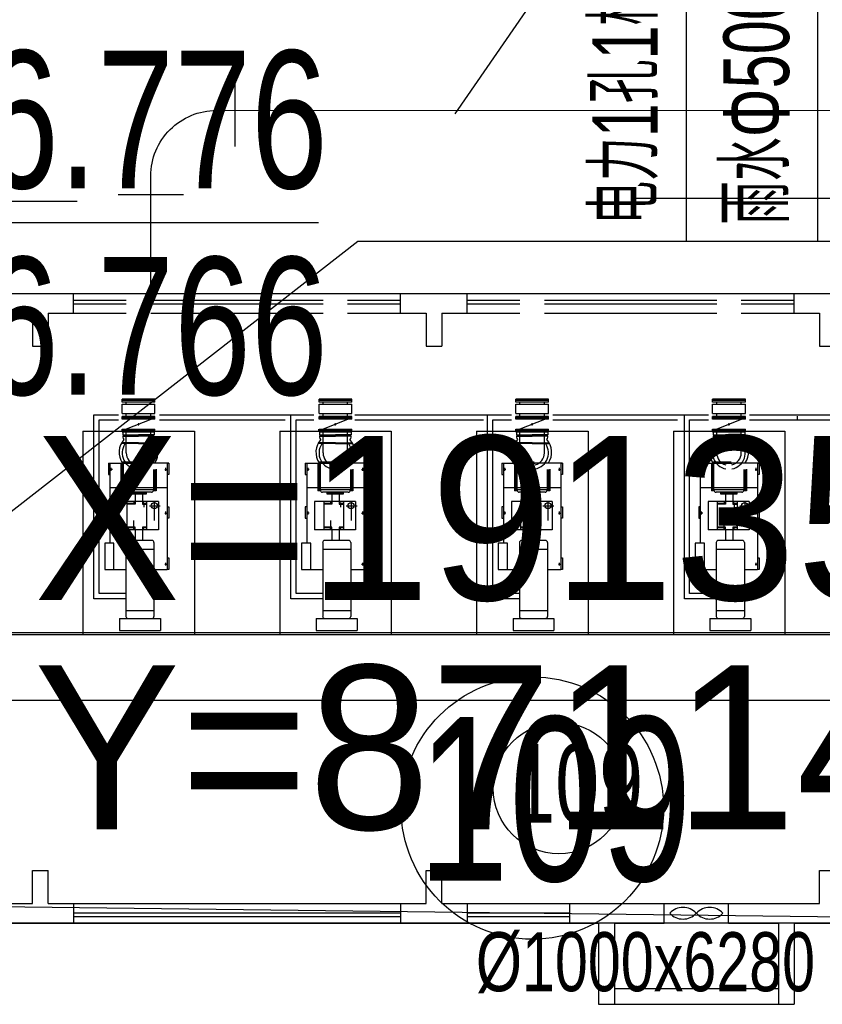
# Model space of a CAD drawing. Header units: millimetres. Extents: x 1371 to 38096, y 232 to 174236.
# Tile 69 of 84: x 19141 to 19153, y 87104 to 87119. Entities that reach past the tile are written whole.
import ezdxf
from ezdxf.enums import TextEntityAlignment as Align

# ---------------------------------------------------------------- set-up
doc = ezdxf.new("R2010")
doc.units = ezdxf.units.MM
doc.header["$LTSCALE"] = 10
doc.linetypes.add('CONTINOUS', pattern=[0])
for name, color, linetype in [('0提标-单体编号-平面图', 3, 'Continuous'), ('0提标-单体编号-管线图', 2, 'Continuous'), ('0提标-坐标', 3, 'Continuous'), ('0提标-管-污水插旗', 3, 'Continuous'), ('0提标-管-给水管标注', 3, 'CONTINOUS'), ('2－1污水工艺管', 1, '工艺管'), ('2－空气管', 4, '空气管'), ('dx', 8, 'Continuous'), ('LOCKUP', 7, 'Continuous'), ('SZZ-工艺管道标注', 3, 'Continuous'), ('坐标', 7, 'Continuous'), ('标注', 7, 'Continuous'), ('管线标注', 3, 'Continuous')]:
    doc.layers.add(name, color=color, linetype=linetype)
doc.styles.add('SMEDI', font='smsim1.shx', dxfattribs={"width": 0.75, "bigfont": 'smfs.shx'})
doc.styles.add('SMEDI1', font='smsim.shx', dxfattribs={"width": 0.75, "bigfont": 'smfs.shx'})
doc.styles.add('songti', font='txt', dxfattribs={"width": 0.75})
doc.styles.get("Standard").update_dxf_attribs({"font": 'smsim.shx', "bigfont": 'smfs.shx'})
doc.styles.add('宋体', font='smsim1.shx', dxfattribs={"bigfont": 'smfs.shx'})
doc.linetypes.add('工艺管', pattern='A,4,-0.5,["W",songti,S=0.4,R=0,X=-0.2,Y=-0.2],-0.7', length=5.2)
doc.linetypes.add('空气管', pattern='A,4,-0.5,["KQ",songti,S=0.4,R=0,X=-0.2,Y=-0.2],-0.7', length=5.2)
doc.dimstyles.new('100-100', dxfattribs={"dimtxt": 4, "dimasz": 1, "dimexe": 1, "dimexo": 0, "dimgap": 0.7, "dimtad": 1, "dimdec": 0, "dimdsep": 46, "dimtxsty": 'SMEDI', "dimblk1": 'ARCHTICK', "dimblk2": 'ARCHTICK', "dimsah": 1, "dimcen": 2.5, "dimclrd": 7, "dimclre": 7, "dimclrt": 3, "dimadec": 0, "dimazin": 0, "dimtfac": 1, "dimtdec": 0, "dimtix": 1, "dimtmove": 2, "dimatfit": 3, "dimldrblk": 'ARCHTICK', "dimfxl": 0, "dimtolj": 1, "dimtzin": 0, "dimarcsym": 0})
doc.dimstyles.new('ISO-25', dxfattribs={"dimtxt": 2.5, "dimasz": 2.5, "dimexe": 1.25, "dimexo": 0.625, "dimgap": 0.2, "dimtad": 1, "dimtxsty": 'Standard', "dimcen": 2.5, "dimadec": 0, "dimazin": 0, "dimtfac": 1, "dimtmove": 0, "dimatfit": 3, "dimfxl": 0, "dimarcsym": 0})

# ---------------------------------------------------------------- blocks, each defined once
blk = doc.blocks.new('*U325')
at = {"layer": 'dx', "linetype": 'Continuous', "ltscale": 0.5}
blk.add_line((19171.75, 87104.719), (19135.326, 87105.17), dxfattribs=at)
at = {"layer": 'dx', "ltscale": 0.5}
blk.add_line((19171.75, 87104.719), (19135.326, 87105.17), dxfattribs=at)
at = {"layer": '标注', "color": 8, "linetype": 'Continuous', "ltscale": 0.3}
for p, q in [((19151.144, 87121.875), (19151.144, 87115.257)), ((19153.144, 87121.875), (19153.144, 87115.257)), ((19137.108, 87108.21, 25.202), (19146.138, 87115.257)), ((19146.138, 87115.257), (19159.144, 87115.257))]:
    blk.add_line(p, q, dxfattribs=at)
at = {"layer": '标注', "color": 8, "linetype": 'Continuous', "ltscale": 0.3, "style": '宋体', "width": 0.7}
for s, p in [('电力1孔1根/0.2 铜', (19150.71, 87115.509, 0.34)), ('雨水Φ500/2.65 砼', (19152.71, 87115.509, 0.34))]:
    blk.add_text(s, height=1, rotation=90, dxfattribs=at).set_placement(p)
blk = doc.blocks.new('*U183')
blk.add_line((0, 0), (13.035, 0))
at = {"style": 'SMEDI1', "width": 0.75}
blk.add_text(' X=87106.776 ', height=2.1, dxfattribs=at).set_placement((0, 0.525))
blk.add_text(' Y=19116.766 ', height=2.1, dxfattribs=at).set_placement((0, -0.525), align=Align.TOP_LEFT)
blk = doc.blocks.new('法兰盘片')
at = {"layer": '2－1污水工艺管', "color": 7}
blk.add_lwpolyline([(-0.5, 0), (0.5, 0)], dxfattribs=at)
blk = doc.blocks.new('_ARCHTICK')
at = {"color": 0, "linetype": 'ByBlock', "const_width": 0.15}
blk.add_lwpolyline([(-0.5, -0.5), (0.5, 0.5)], dxfattribs=at)
blk = doc.blocks.new('A$C6B55776A')
at = {"color": 8}
for p, q in [((-16.844, 4.922), (-15.827, 4.922)), ((-15.827, 4.622), (-15.827, 4.922)), ((-15.827, 4.922), (-15.025, 4.922)), ((-15.827, 4.822), (-15.025, 4.822)), ((-14.651, 4.922), (-12.025, 4.922)), ((-14.651, 4.822), (-12.025, 4.822)), ((-11.651, 4.922), (-10.844, 4.922)), ((-11.651, 4.822), (-10.844, 4.822)), ((-10.844, 4.622), (-10.844, 4.922)), ((-10.844, 4.922), (-9.827, 4.922)), ((-9.827, 4.622), (-9.827, 4.922)), ((-9.827, 4.922), (-9.025, 4.922)), ((-9.827, 4.822), (-9.025, 4.822)), ((-8.651, 4.922), (-6.025, 4.922)), ((-8.651, 4.822), (-6.025, 4.822)), ((-5.651, 4.922), (-4.844, 4.922)), ((-5.651, 4.822), (-4.844, 4.822)), ((-4.844, 4.622), (-4.844, 4.922)), ((-4.844, 4.922), (-3.827, 4.922)), ((-15.827, 4.767), (-15.025, 4.767)), ((-14.651, 4.767), (-12.025, 4.767)), ((-11.651, 4.767), (-10.844, 4.767)), ((-9.827, 4.767), (-9.025, 4.767)), ((-8.651, 4.767), (-6.025, 4.767)), ((-5.651, 4.767), (-4.844, 4.767)), ((-16.844, 4.622), (-16.455, 4.622)), ((-16.455, 4.622), (-16.455, 4.122)), ((-16.215, 4.622), (-16.215, 4.122)), ((-16.215, 4.622), (-15.827, 4.622)), ((-15.827, 4.622), (-15.025, 4.622)), ((-14.651, 4.622), (-12.025, 4.622)), ((-11.651, 4.622), (-10.844, 4.622)), ((-10.844, 4.622), (-10.455, 4.622)), ((-10.844, 4.622), (-10.455, 4.622)), ((-10.455, 4.622), (-10.455, 4.122)), ((-10.215, 4.622), (-10.215, 4.122)), ((-10.215, 4.622), (-9.827, 4.622)), ((-9.827, 4.622), (-9.025, 4.622)), ((-8.651, 4.622), (-6.025, 4.622)), ((-5.651, 4.622), (-4.844, 4.622)), ((-4.844, 4.622), (-4.455, 4.622)), ((-4.844, 4.622), (-4.455, 4.622)), ((-4.455, 4.622), (-4.455, 4.122)), ((-16.455, 4.122), (-16.215, 4.122)), ((-10.455, 4.122), (-10.215, 4.122)), ((-4.455, 4.122), (-4.215, 4.122)), ((-15.087, 3.268), (-15.087, 3.312)), ((-14.588, 3.312), (-15.087, 3.312)), ((-14.588, 3.268), (-14.588, 3.312)), ((-12.087, 3.268), (-12.087, 3.312)), ((-11.588, 3.312), (-12.087, 3.312)), ((-11.588, 3.268), (-11.588, 3.312)), ((-9.087, 3.268), (-9.087, 3.312)), ((-8.588, 3.312), (-9.087, 3.312)), ((-8.588, 3.268), (-8.588, 3.312)), ((-6.087, 3.268), (-6.087, 3.312)), ((-5.588, 3.312), (-6.087, 3.312)), ((-5.588, 3.268), (-5.588, 3.312)), ((-14.588, 3.29), (-15.087, 3.29)), ((-14.588, 3.268), (-15.087, 3.268)), ((-15.087, 3.095), (-15.087, 3.235)), ((-15.087, 3.235), (-14.588, 3.235)), ((-15.025, 3.235), (-15.025, 3.268)), ((-14.651, 3.235), (-14.651, 3.268)), ((-14.588, 3.095), (-14.588, 3.235)), ((-11.588, 3.29), (-12.087, 3.29)), ((-11.588, 3.268), (-12.087, 3.268)), ((-12.087, 3.095), (-12.087, 3.235)), ((-12.087, 3.235), (-11.588, 3.235)), ((-12.025, 3.235), (-12.025, 3.268)), ((-11.651, 3.235), (-11.651, 3.268)), ((-11.588, 3.095), (-11.588, 3.235)), ((-8.588, 3.29), (-9.087, 3.29)), ((-8.588, 3.268), (-9.087, 3.268)), ((-9.087, 3.095), (-9.087, 3.235)), ((-9.087, 3.235), (-8.588, 3.235)), ((-9.025, 3.235), (-9.025, 3.268)), ((-8.651, 3.235), (-8.651, 3.268)), ((-8.588, 3.095), (-8.588, 3.235)), ((-5.588, 3.29), (-6.087, 3.29)), ((-5.588, 3.268), (-6.087, 3.268)), ((-6.087, 3.095), (-6.087, 3.235)), ((-6.087, 3.235), (-5.588, 3.235)), ((-6.025, 3.235), (-6.025, 3.268)), ((-5.651, 3.235), (-5.651, 3.268)), ((-5.588, 3.095), (-5.588, 3.235)), ((-15.517, 0.267), (-15.517, 3.076)), ((-15.517, 3.076), (-15.144, 3.076)), ((-15.087, 3.095), (-14.588, 3.095)), ((-15.087, 3.006), (-15.087, 3.05)), ((-14.588, 3.05), (-15.087, 3.05)), ((-14.588, 3.028), (-15.087, 3.028)), ((-14.588, 3.006), (-15.087, 3.006)), ((-15.025, 3.05), (-15.025, 3.095)), ((-15.025, 3.05), (-15.025, 3.095)), ((-14.651, 3.05), (-14.651, 3.095)), ((-14.651, 3.05), (-14.651, 3.095)), ((-14.588, 3.006), (-14.588, 3.05)), ((-14.517, 3.076), (-12.166, 3.076)), ((-12.517, 3.006), (-12.517, 3.076)), ((-12.517, 0.267), (-12.517, 3.006)), ((-12.087, 3.095), (-11.588, 3.095)), ((-12.087, 3.006), (-12.087, 3.05)), ((-11.588, 3.05), (-12.087, 3.05)), ((-11.588, 3.028), (-12.087, 3.028)), ((-11.588, 3.006), (-12.087, 3.006)), ((-12.025, 3.05), (-12.025, 3.095)), ((-12.025, 3.05), (-12.025, 3.095)), ((-11.651, 3.05), (-11.651, 3.095)), ((-11.651, 3.05), (-11.651, 3.095)), ((-11.588, 3.006), (-11.588, 3.05)), ((-11.539, 3.076), (-9.151, 3.076)), ((-9.517, 0.267), (-9.517, 3.076)), ((-9.087, 3.095), (-8.588, 3.095)), ((-9.087, 3.006), (-9.087, 3.05)), ((-8.588, 3.05), (-9.087, 3.05)), ((-8.588, 3.028), (-9.087, 3.028)), ((-8.588, 3.006), (-9.087, 3.006)), ((-9.025, 3.05), (-9.025, 3.095)), ((-9.025, 3.05), (-9.025, 3.095)), ((-8.651, 3.05), (-8.651, 3.095)), ((-8.651, 3.05), (-8.651, 3.095)), ((-8.588, 3.006), (-8.588, 3.05)), ((-8.524, 3.076), (-6.15, 3.076)), ((-6.517, 0.267), (-6.517, 3.076)), ((-6.087, 3.095), (-5.588, 3.095)), ((-6.087, 3.006), (-6.087, 3.05)), ((-5.588, 3.05), (-6.087, 3.05)), ((-5.588, 3.028), (-6.087, 3.028)), ((-5.588, 3.006), (-6.087, 3.006)), ((-6.025, 3.05), (-6.025, 3.095)), ((-6.025, 3.05), (-6.025, 3.095)), ((-5.651, 3.05), (-5.651, 3.095)), ((-5.651, 3.05), (-5.651, 3.095)), ((-5.588, 3.006), (-5.588, 3.05)), ((-5.523, 3.076), (-3.144, 3.076)), ((-4.795, 2.996), (-4.795, 3.053)), ((-15.437, 0.347), (-15.437, 2.996)), ((-15.437, 2.996), (-15.144, 2.996)), ((-15.088, 2.813), (-15.088, 2.856)), ((-15.087, 2.813), (-15.087, 2.856)), ((-15.087, 2.856), (-14.588, 2.856)), ((-14.651, 3.002), (-15.025, 2.856)), ((-14.588, 2.813), (-14.588, 2.856)), ((-14.517, 2.996), (-12.603, 2.996)), ((-12.437, 0.347), (-12.437, 2.996)), ((-12.437, 2.996), (-12.166, 2.996)), ((-12.088, 2.813), (-12.088, 2.856)), ((-12.087, 2.813), (-12.087, 2.856)), ((-12.087, 2.856), (-11.588, 2.856)), ((-11.651, 3.002), (-12.025, 2.856)), ((-11.588, 2.813), (-11.588, 2.856)), ((-11.539, 2.996), (-9.579, 2.996)), ((-9.437, 0.347), (-9.437, 2.996)), ((-9.437, 2.996), (-9.151, 2.996)), ((-9.088, 2.813), (-9.088, 2.856)), ((-9.087, 2.813), (-9.087, 2.856)), ((-9.087, 2.856), (-8.588, 2.856)), ((-8.651, 3.002), (-9.025, 2.856)), ((-8.588, 2.813), (-8.588, 2.856)), ((-8.524, 2.996), (-6.621, 2.996)), ((-6.437, 0.347), (-6.437, 2.996)), ((-6.437, 2.996), (-6.15, 2.996)), ((-6.088, 2.813), (-6.088, 2.856)), ((-6.087, 2.813), (-6.087, 2.856)), ((-6.087, 2.856), (-5.588, 2.856)), ((-5.651, 3.002), (-6.025, 2.856)), ((-5.588, 2.813), (-5.588, 2.856)), ((-5.523, 2.996), (-3.607, 2.996)), ((-15.685, 2.822), (-15.078, 2.822)), ((-15.685, 2.822), (-15.685, -0.278)), ((-15.087, 2.835), (-14.588, 2.835)), ((-15.087, 2.813), (-14.588, 2.813)), ((-15.078, 2.813), (-15.078, 2.768)), ((-15.078, 2.768), (-14.838, 2.768)), ((-15.078, 2.749), (-14.838, 2.749)), ((-15.025, 2.492), (-15.025, 2.813)), ((-15.025, 2.492), (-15.025, 2.813)), ((-15.025, 2.803), (-15.025, 2.813)), ((-15.025, 2.803), (-15.025, 2.813)), ((-14.838, 2.822), (-14.835, 2.822)), ((-14.598, 2.768), (-14.838, 2.768)), ((-14.598, 2.749), (-14.838, 2.749)), ((-14.651, 2.492), (-14.651, 2.813)), ((-14.651, 2.803), (-14.651, 2.813)), ((-14.598, 2.813), (-14.598, 2.768)), ((-14.588, 2.822), (-13.985, 2.822)), ((-13.985, 2.822), (-13.985, -0.278)), ((-12.685, 2.822), (-12.087, 2.822)), ((-12.685, 2.822), (-12.685, -0.278)), ((-12.087, 2.835), (-11.588, 2.835)), ((-12.087, 2.813), (-11.588, 2.813)), ((-12.078, 2.822), (-12.078, 2.822)), ((-12.078, 2.813), (-12.078, 2.768)), ((-12.078, 2.768), (-11.838, 2.768)), ((-12.078, 2.749), (-11.838, 2.749)), ((-12.025, 2.492), (-12.025, 2.813)), ((-12.025, 2.492), (-12.025, 2.813)), ((-12.025, 2.803), (-12.025, 2.813)), ((-12.025, 2.803), (-12.025, 2.813)), ((-11.598, 2.768), (-11.838, 2.768)), ((-11.598, 2.749), (-11.838, 2.749)), ((-11.651, 2.492), (-11.651, 2.813)), ((-11.651, 2.803), (-11.651, 2.813)), ((-11.598, 2.813), (-11.598, 2.768)), ((-11.588, 2.822), (-10.985, 2.822)), ((-10.985, 2.822), (-10.985, -0.278)), ((-9.685, 2.822), (-9.087, 2.822)), ((-9.685, 2.822), (-9.685, -0.278)), ((-9.087, 2.835), (-8.588, 2.835)), ((-9.087, 2.813), (-8.588, 2.813)), ((-9.078, 2.822), (-9.078, 2.822)), ((-9.078, 2.813), (-9.078, 2.768)), ((-9.078, 2.768), (-8.838, 2.768)), ((-9.078, 2.749), (-8.838, 2.749)), ((-9.025, 2.492), (-9.025, 2.813)), ((-9.025, 2.492), (-9.025, 2.813)), ((-9.025, 2.803), (-9.025, 2.813)), ((-9.025, 2.803), (-9.025, 2.813)), ((-8.598, 2.768), (-8.838, 2.768)), ((-8.598, 2.749), (-8.838, 2.749)), ((-8.651, 2.492), (-8.651, 2.813)), ((-8.651, 2.803), (-8.651, 2.813)), ((-8.598, 2.813), (-8.598, 2.768)), ((-8.588, 2.822), (-7.985, 2.822)), ((-7.985, 2.822), (-7.985, -0.278)), ((-6.685, 2.822), (-6.087, 2.822)), ((-6.685, 2.822), (-6.685, -0.278)), ((-6.087, 2.835), (-5.588, 2.835)), ((-6.087, 2.813), (-5.588, 2.813)), ((-6.078, 2.822), (-6.078, 2.822)), ((-6.078, 2.813), (-6.078, 2.768)), ((-6.078, 2.768), (-5.838, 2.768)), ((-6.078, 2.749), (-5.838, 2.749)), ((-6.025, 2.492), (-6.025, 2.813)), ((-6.025, 2.492), (-6.025, 2.813)), ((-6.025, 2.803), (-6.025, 2.813)), ((-6.025, 2.803), (-6.025, 2.813)), ((-5.598, 2.768), (-5.838, 2.768)), ((-5.598, 2.749), (-5.838, 2.749)), ((-5.651, 2.492), (-5.651, 2.813)), ((-5.651, 2.803), (-5.651, 2.813)), ((-5.598, 2.813), (-5.598, 2.768)), ((-5.588, 2.822), (-4.985, 2.822)), ((-4.985, 2.822), (-4.985, -0.278)), ((-14.838, 2.634), (-15.103, 2.634)), ((-14.838, 2.644), (-15.098, 2.644)), ((-14.838, 2.644), (-14.578, 2.644)), ((-14.838, 2.634), (-14.573, 2.634)), ((-11.838, 2.634), (-12.103, 2.634)), ((-11.838, 2.644), (-12.098, 2.644)), ((-11.838, 2.644), (-11.578, 2.644)), ((-11.838, 2.634), (-11.573, 2.634)), ((-8.838, 2.634), (-9.103, 2.634)), ((-8.838, 2.644), (-9.098, 2.644)), ((-8.838, 2.644), (-8.578, 2.644)), ((-8.838, 2.634), (-8.573, 2.634)), ((-5.838, 2.634), (-6.103, 2.634)), ((-5.838, 2.644), (-6.098, 2.644)), ((-5.838, 2.644), (-5.578, 2.644)), ((-5.838, 2.634), (-5.573, 2.634)), ((-15.298, 2.338), (-14.794, 2.338)), ((-15.298, 2.338), (-15.298, 2.165)), ((-15.275, 2.338), (-15.275, 1.114)), ((-15.254, 2.221), (-15.254, 2.266)), ((-15.106, 2.337), (-15.106, 1.912)), ((-14.805, 2.354), (-15.096, 2.354)), ((-15.087, 2.336), (-15.087, 1.924)), ((-15.066, 1.924), (-15.066, 2.338)), ((-14.377, 2.338), (-14.882, 2.338)), ((-14.642, 2.338), (-14.642, 2.338)), ((-14.421, 2.221), (-14.421, 2.266)), ((-14.421, 2.221), (-14.421, 2.266)), ((-14.401, 2.338), (-14.401, 0.715)), ((-14.401, 2.338), (-14.377, 2.338)), ((-14.377, 2.338), (-14.377, 2.165)), ((-14.377, 2.338), (-14.377, 2.165)), ((-12.298, 2.338), (-11.794, 2.338)), ((-12.298, 2.338), (-12.298, 2.165)), ((-12.275, 2.338), (-12.275, 1.114)), ((-12.254, 2.221), (-12.254, 2.266)), ((-12.106, 2.337), (-12.106, 1.912)), ((-11.805, 2.354), (-12.096, 2.354)), ((-12.087, 2.336), (-12.087, 1.924)), ((-12.066, 1.924), (-12.066, 2.338)), ((-11.377, 2.338), (-11.882, 2.338)), ((-11.642, 2.338), (-11.642, 2.338)), ((-11.421, 2.221), (-11.421, 2.266)), ((-11.421, 2.221), (-11.421, 2.266)), ((-11.401, 2.338), (-11.401, 0.715)), ((-11.401, 2.338), (-11.377, 2.338)), ((-11.377, 2.338), (-11.377, 2.165)), ((-11.377, 2.338), (-11.377, 2.165)), ((-9.298, 2.338), (-8.794, 2.338)), ((-9.298, 2.338), (-9.298, 2.165)), ((-9.275, 2.338), (-9.275, 1.114)), ((-9.254, 2.221), (-9.254, 2.266)), ((-9.106, 2.337), (-9.106, 1.912)), ((-8.805, 2.354), (-9.096, 2.354)), ((-9.087, 2.336), (-9.087, 1.924)), ((-9.066, 1.924), (-9.066, 2.338)), ((-8.377, 2.338), (-8.882, 2.338)), ((-8.642, 2.338), (-8.642, 2.338)), ((-8.421, 2.221), (-8.421, 2.266)), ((-8.421, 2.221), (-8.421, 2.266)), ((-8.401, 2.338), (-8.401, 0.715)), ((-8.401, 2.338), (-8.377, 2.338)), ((-8.377, 2.338), (-8.377, 2.165)), ((-8.377, 2.338), (-8.377, 2.165)), ((-6.298, 2.338), (-5.794, 2.338)), ((-6.298, 2.338), (-6.298, 2.165)), ((-6.275, 2.338), (-6.275, 1.114)), ((-6.254, 2.221), (-6.254, 2.266)), ((-6.106, 2.337), (-6.106, 1.912)), ((-5.805, 2.354), (-6.096, 2.354)), ((-6.087, 2.336), (-6.087, 1.924)), ((-6.066, 1.924), (-6.066, 2.338)), ((-5.377, 2.338), (-5.882, 2.338)), ((-5.642, 2.338), (-5.642, 2.338)), ((-5.421, 2.221), (-5.421, 2.266)), ((-5.421, 2.221), (-5.421, 2.266)), ((-5.401, 2.338), (-5.401, 0.715)), ((-5.401, 2.338), (-5.377, 2.338)), ((-5.377, 2.338), (-5.377, 2.165)), ((-5.377, 2.338), (-5.377, 2.165)), ((-15.298, 2.165), (-15.275, 2.165)), ((-15.237, 2.242), (-15.268, 2.242)), ((-14.609, 2.242), (-14.609, 1.924)), ((-14.589, 2.242), (-14.589, 1.924)), ((-14.57, 2.244), (-14.57, 1.912)), ((-14.438, 2.242), (-14.408, 2.242)), ((-14.438, 2.242), (-14.408, 2.242)), ((-14.377, 2.165), (-14.401, 2.165)), ((-14.377, 2.165), (-14.401, 2.165)), ((-12.298, 2.165), (-12.275, 2.165)), ((-12.237, 2.242), (-12.268, 2.242)), ((-11.609, 2.242), (-11.609, 1.924)), ((-11.589, 2.242), (-11.589, 1.924)), ((-11.57, 2.244), (-11.57, 1.912)), ((-11.438, 2.242), (-11.408, 2.242)), ((-11.438, 2.242), (-11.408, 2.242)), ((-11.377, 2.165), (-11.401, 2.165)), ((-11.377, 2.165), (-11.401, 2.165)), ((-9.298, 2.165), (-9.275, 2.165)), ((-9.237, 2.242), (-9.268, 2.242)), ((-8.609, 2.242), (-8.609, 1.924)), ((-8.589, 2.242), (-8.589, 1.924)), ((-8.57, 2.244), (-8.57, 1.912)), ((-8.438, 2.242), (-8.408, 2.242)), ((-8.438, 2.242), (-8.408, 2.242)), ((-8.377, 2.165), (-8.401, 2.165)), ((-8.377, 2.165), (-8.401, 2.165)), ((-6.298, 2.165), (-6.275, 2.165)), ((-6.237, 2.242), (-6.268, 2.242)), ((-5.609, 2.242), (-5.609, 1.924)), ((-5.589, 2.242), (-5.589, 1.924)), ((-5.57, 2.244), (-5.57, 1.912)), ((-5.438, 2.242), (-5.408, 2.242)), ((-5.438, 2.242), (-5.408, 2.242)), ((-5.377, 2.165), (-5.401, 2.165)), ((-5.377, 2.165), (-5.401, 2.165)), ((-15.275, 1.965), (-14.401, 1.965)), ((-12.275, 1.965), (-11.401, 1.965)), ((-9.275, 1.965), (-8.401, 1.965)), ((-6.275, 1.965), (-5.401, 1.965)), ((-15.064, 1.912), (-15.106, 1.912)), ((-15.066, 1.925), (-15.087, 1.925)), ((-14.609, 1.93), (-15.066, 1.93)), ((-14.641, 1.892), (-15.035, 1.892)), ((-14.964, 1.864), (-14.964, 1.892)), ((-14.72, 1.879), (-14.964, 1.879)), ((-14.72, 1.864), (-14.964, 1.864)), ((-14.891, 1.864), (-14.891, 1.709)), ((-14.779, 1.864), (-14.779, 1.709)), ((-14.72, 1.892), (-14.72, 1.864)), ((-14.57, 1.912), (-14.61, 1.912)), ((-14.588, 1.924), (-14.609, 1.924)), ((-12.064, 1.912), (-12.106, 1.912)), ((-12.066, 1.925), (-12.087, 1.925)), ((-11.609, 1.93), (-12.066, 1.93)), ((-11.641, 1.892), (-12.035, 1.892)), ((-11.964, 1.864), (-11.964, 1.892)), ((-11.72, 1.879), (-11.964, 1.879)), ((-11.72, 1.864), (-11.964, 1.864)), ((-11.891, 1.864), (-11.891, 1.709)), ((-11.779, 1.864), (-11.779, 1.709)), ((-11.72, 1.892), (-11.72, 1.864)), ((-11.57, 1.912), (-11.61, 1.912)), ((-11.588, 1.924), (-11.609, 1.924)), ((-9.064, 1.912), (-9.106, 1.912)), ((-9.066, 1.925), (-9.087, 1.925)), ((-8.609, 1.93), (-9.066, 1.93)), ((-8.641, 1.892), (-9.035, 1.892)), ((-8.964, 1.864), (-8.964, 1.892)), ((-8.72, 1.879), (-8.964, 1.879)), ((-8.72, 1.864), (-8.964, 1.864)), ((-8.891, 1.864), (-8.891, 1.709)), ((-8.779, 1.864), (-8.779, 1.709)), ((-8.72, 1.892), (-8.72, 1.864)), ((-8.57, 1.912), (-8.61, 1.912)), ((-8.588, 1.924), (-8.609, 1.924)), ((-6.064, 1.912), (-6.106, 1.912)), ((-6.066, 1.925), (-6.087, 1.925)), ((-5.609, 1.93), (-6.066, 1.93)), ((-5.641, 1.892), (-6.035, 1.892)), ((-5.964, 1.864), (-5.964, 1.892)), ((-5.72, 1.879), (-5.964, 1.879)), ((-5.72, 1.864), (-5.964, 1.864)), ((-5.891, 1.864), (-5.891, 1.709)), ((-5.779, 1.864), (-5.779, 1.709)), ((-5.72, 1.892), (-5.72, 1.864)), ((-5.57, 1.912), (-5.61, 1.912)), ((-5.588, 1.924), (-5.609, 1.924)), ((-15.275, 1.67), (-15.298, 1.67)), ((-15.298, 1.67), (-15.298, 1.496)), ((-15.154, 1.753), (-15.154, 1.32)), ((-14.532, 1.753), (-15.154, 1.753)), ((-15.015, 1.753), (-15.015, 1.32)), ((-14.891, 1.709), (-15.013, 1.709)), ((-14.891, 1.721), (-15.011, 1.721)), ((-14.907, 1.721), (-14.907, 1.751)), ((-14.779, 1.709), (-14.719, 1.709)), ((-14.723, 1.721), (-14.777, 1.721)), ((-14.763, 1.722), (-14.763, 1.749)), ((-14.759, 1.709), (-14.759, 1.666)), ((-14.715, 1.753), (-14.715, 1.32)), ((-14.673, 1.686), (-14.506, 1.686)), ((-14.598, 1.753), (-14.598, 1.46)), ((-14.532, 1.753), (-14.532, 1.32)), ((-14.401, 1.67), (-14.377, 1.67)), ((-14.377, 1.67), (-14.377, 1.496)), ((-12.275, 1.67), (-12.298, 1.67)), ((-12.298, 1.67), (-12.298, 1.496)), ((-12.154, 1.753), (-12.154, 1.32)), ((-11.532, 1.753), (-12.154, 1.753)), ((-12.015, 1.753), (-12.015, 1.32)), ((-11.891, 1.709), (-12.013, 1.709)), ((-11.891, 1.721), (-12.011, 1.721)), ((-11.907, 1.721), (-11.907, 1.751)), ((-11.779, 1.709), (-11.719, 1.709)), ((-11.723, 1.721), (-11.777, 1.721)), ((-11.763, 1.722), (-11.763, 1.749)), ((-11.759, 1.709), (-11.759, 1.666)), ((-11.715, 1.753), (-11.715, 1.32)), ((-11.673, 1.686), (-11.506, 1.686)), ((-11.598, 1.753), (-11.598, 1.46)), ((-11.532, 1.753), (-11.532, 1.32)), ((-11.401, 1.67), (-11.377, 1.67)), ((-11.377, 1.67), (-11.377, 1.496)), ((-9.275, 1.67), (-9.298, 1.67)), ((-9.298, 1.67), (-9.298, 1.496)), ((-9.154, 1.753), (-9.154, 1.32)), ((-8.532, 1.753), (-9.154, 1.753)), ((-9.015, 1.753), (-9.015, 1.32)), ((-8.891, 1.709), (-9.013, 1.709)), ((-8.891, 1.721), (-9.011, 1.721)), ((-8.907, 1.721), (-8.907, 1.751)), ((-8.779, 1.709), (-8.719, 1.709)), ((-8.723, 1.721), (-8.777, 1.721)), ((-8.763, 1.722), (-8.763, 1.749)), ((-8.759, 1.709), (-8.759, 1.666)), ((-8.715, 1.753), (-8.715, 1.32)), ((-8.673, 1.686), (-8.506, 1.686)), ((-8.598, 1.753), (-8.598, 1.46)), ((-8.532, 1.753), (-8.532, 1.32)), ((-8.401, 1.67), (-8.377, 1.67)), ((-8.377, 1.67), (-8.377, 1.496)), ((-6.275, 1.67), (-6.298, 1.67)), ((-6.298, 1.67), (-6.298, 1.496)), ((-6.154, 1.753), (-6.154, 1.32)), ((-5.532, 1.753), (-6.154, 1.753)), ((-6.015, 1.753), (-6.015, 1.32)), ((-5.891, 1.709), (-6.013, 1.709)), ((-5.891, 1.721), (-6.011, 1.721)), ((-5.907, 1.721), (-5.907, 1.751)), ((-5.779, 1.709), (-5.719, 1.709)), ((-5.723, 1.721), (-5.777, 1.721)), ((-5.763, 1.722), (-5.763, 1.749)), ((-5.759, 1.709), (-5.759, 1.666)), ((-5.715, 1.753), (-5.715, 1.32)), ((-5.673, 1.686), (-5.506, 1.686)), ((-5.598, 1.753), (-5.598, 1.46)), ((-5.532, 1.753), (-5.532, 1.32)), ((-5.401, 1.67), (-5.377, 1.67)), ((-5.377, 1.67), (-5.377, 1.496)), ((-15.237, 1.574), (-15.268, 1.574)), ((-15.254, 1.553), (-15.254, 1.598)), ((-14.438, 1.574), (-14.408, 1.574)), ((-14.421, 1.553), (-14.421, 1.598)), ((-12.237, 1.574), (-12.268, 1.574)), ((-12.254, 1.553), (-12.254, 1.598)), ((-11.438, 1.574), (-11.408, 1.574)), ((-11.421, 1.553), (-11.421, 1.598)), ((-9.237, 1.574), (-9.268, 1.574)), ((-9.254, 1.553), (-9.254, 1.598)), ((-8.438, 1.574), (-8.408, 1.574)), ((-8.421, 1.553), (-8.421, 1.598)), ((-6.237, 1.574), (-6.268, 1.574)), ((-6.254, 1.553), (-6.254, 1.598)), ((-5.438, 1.574), (-5.408, 1.574)), ((-5.421, 1.553), (-5.421, 1.598)), ((-15.298, 1.496), (-15.275, 1.496)), ((-14.891, 1.36), (-15.014, 1.36)), ((-14.909, 1.36), (-14.909, 1.464)), ((-14.891, 1.318), (-14.891, 1.36)), ((-14.716, 1.36), (-14.778, 1.36)), ((-14.778, 1.36), (-14.778, 1.318)), ((-14.377, 1.496), (-14.401, 1.496)), ((-12.298, 1.496), (-12.275, 1.496)), ((-11.891, 1.36), (-12.014, 1.36)), ((-11.909, 1.36), (-11.909, 1.464)), ((-11.891, 1.318), (-11.891, 1.36)), ((-11.716, 1.36), (-11.778, 1.36)), ((-11.778, 1.36), (-11.778, 1.318)), ((-11.377, 1.496), (-11.401, 1.496)), ((-9.298, 1.496), (-9.275, 1.496)), ((-8.891, 1.36), (-9.014, 1.36)), ((-8.909, 1.36), (-8.909, 1.464)), ((-8.891, 1.318), (-8.891, 1.36)), ((-8.716, 1.36), (-8.778, 1.36)), ((-8.778, 1.36), (-8.778, 1.318)), ((-8.377, 1.496), (-8.401, 1.496)), ((-6.298, 1.496), (-6.275, 1.496)), ((-5.891, 1.36), (-6.014, 1.36)), ((-5.909, 1.36), (-5.909, 1.464)), ((-5.891, 1.318), (-5.891, 1.36)), ((-5.716, 1.36), (-5.778, 1.36)), ((-5.778, 1.36), (-5.778, 1.318)), ((-5.377, 1.496), (-5.401, 1.496)), ((-14.532, 1.32), (-15.154, 1.32)), ((-14.892, 1.348), (-15.013, 1.348)), ((-14.91, 1.32), (-14.91, 1.345)), ((-14.891, 1.32), (-14.891, 1.157)), ((-14.779, 1.32), (-14.779, 1.157)), ((-14.719, 1.348), (-14.775, 1.348)), ((-14.76, 1.32), (-14.76, 1.345)), ((-11.532, 1.32), (-12.154, 1.32)), ((-11.892, 1.348), (-12.013, 1.348)), ((-11.91, 1.32), (-11.91, 1.345)), ((-11.891, 1.32), (-11.891, 1.157)), ((-11.779, 1.32), (-11.779, 1.157)), ((-11.719, 1.348), (-11.775, 1.348)), ((-11.76, 1.32), (-11.76, 1.345)), ((-8.532, 1.32), (-9.154, 1.32)), ((-8.892, 1.348), (-9.013, 1.348)), ((-8.91, 1.32), (-8.91, 1.345)), ((-8.891, 1.32), (-8.891, 1.157)), ((-8.779, 1.32), (-8.779, 1.157)), ((-8.719, 1.348), (-8.775, 1.348)), ((-8.76, 1.32), (-8.76, 1.345)), ((-5.532, 1.32), (-6.154, 1.32)), ((-5.892, 1.348), (-6.013, 1.348)), ((-5.91, 1.32), (-5.91, 1.345)), ((-5.891, 1.32), (-5.891, 1.157)), ((-5.779, 1.32), (-5.779, 1.157)), ((-5.719, 1.348), (-5.775, 1.348)), ((-5.76, 1.32), (-5.76, 1.345)), ((-15.354, 1.114), (-15.354, 0.715)), ((-15.213, 1.114), (-15.354, 1.114)), ((-15.213, 0.716), (-15.213, 1.114)), ((-15.031, 1.126), (-15.031, 0)), ((-14.634, 1.157), (-15, 1.157)), ((-14.603, 1.126), (-14.603, 0)), ((-12.354, 1.114), (-12.354, 0.715)), ((-12.213, 1.114), (-12.354, 1.114)), ((-12.213, 0.716), (-12.213, 1.114)), ((-12.031, 1.126), (-12.031, 0)), ((-11.634, 1.157), (-12, 1.157)), ((-11.603, 1.126), (-11.603, 0)), ((-9.354, 1.114), (-9.354, 0.715)), ((-9.213, 1.114), (-9.354, 1.114)), ((-9.213, 0.716), (-9.213, 1.114)), ((-9.031, 1.126), (-9.031, 0)), ((-8.634, 1.157), (-9, 1.157)), ((-8.603, 1.126), (-8.603, 0)), ((-6.354, 1.114), (-6.354, 0.715)), ((-6.213, 1.114), (-6.354, 1.114)), ((-6.213, 0.716), (-6.213, 1.114)), ((-6.031, 1.126), (-6.031, 0)), ((-5.634, 1.157), (-6, 1.157)), ((-5.603, 1.126), (-5.603, 0)), ((-15.031, 1.027), (-14.603, 1.027)), ((-12.031, 1.027), (-11.603, 1.027)), ((-9.031, 1.027), (-8.603, 1.027)), ((-6.031, 1.027), (-5.603, 1.027)), ((-14.438, 0.794), (-14.408, 0.794)), ((-14.421, 0.773), (-14.421, 0.818)), ((-14.401, 0.89), (-14.377, 0.89)), ((-14.377, 0.89), (-14.377, 0.716)), ((-11.438, 0.794), (-11.408, 0.794)), ((-11.421, 0.773), (-11.421, 0.818)), ((-11.401, 0.89), (-11.377, 0.89)), ((-11.377, 0.89), (-11.377, 0.716)), ((-8.438, 0.794), (-8.408, 0.794)), ((-8.421, 0.773), (-8.421, 0.818)), ((-8.401, 0.89), (-8.377, 0.89)), ((-8.377, 0.89), (-8.377, 0.716)), ((-5.438, 0.794), (-5.408, 0.794)), ((-5.421, 0.773), (-5.421, 0.818)), ((-5.401, 0.89), (-5.377, 0.89)), ((-5.377, 0.89), (-5.377, 0.716)), ((-15.354, 0.715), (-15.031, 0.715)), ((-14.603, 0.715), (-14.401, 0.715)), ((-14.377, 0.716), (-14.401, 0.716)), ((-12.354, 0.715), (-12.031, 0.715)), ((-11.603, 0.715), (-11.401, 0.715)), ((-11.377, 0.716), (-11.401, 0.716)), ((-9.354, 0.715), (-9.031, 0.715)), ((-8.603, 0.715), (-8.401, 0.715)), ((-8.377, 0.716), (-8.401, 0.716)), ((-6.354, 0.715), (-6.031, 0.715)), ((-5.603, 0.715), (-5.401, 0.715)), ((-5.377, 0.716), (-5.401, 0.716)), ((-15.031, 0.347), (-15.437, 0.347)), ((-12.031, 0.347), (-12.437, 0.347)), ((-9.031, 0.347), (-9.437, 0.347)), ((-6.031, 0.347), (-6.437, 0.347)), ((-15.031, 0.267), (-15.517, 0.267)), ((-12.031, 0.267), (-12.517, 0.267)), ((-9.031, 0.267), (-9.517, 0.267)), ((-6.031, 0.267), (-6.517, 0.267)), ((-15.031, 0.088), (-14.603, 0.088)), ((-12.031, 0.088), (-11.603, 0.088)), ((-9.031, 0.088), (-8.603, 0.088)), ((-6.031, 0.088), (-5.603, 0.088)), ((-15.129, -0.031), (-14.505, -0.031)), ((-15.129, -0.031), (-15.129, -0.218)), ((-15, -0.031), (-14.634, -0.031)), ((-14.505, -0.031), (-14.505, -0.218)), ((-12.129, -0.031), (-11.505, -0.031)), ((-12.129, -0.031), (-12.129, -0.218)), ((-12, -0.031), (-11.634, -0.031)), ((-11.505, -0.031), (-11.505, -0.218)), ((-9.129, -0.031), (-8.505, -0.031)), ((-9.129, -0.031), (-9.129, -0.218)), ((-9, -0.031), (-8.634, -0.031)), ((-8.505, -0.031), (-8.505, -0.218)), ((-6.129, -0.031), (-5.505, -0.031)), ((-6.129, -0.031), (-6.129, -0.218)), ((-6, -0.031), (-5.634, -0.031)), ((-5.505, -0.031), (-5.505, -0.218)), ((-16.985, -0.278), (8.315, -0.278)), ((-15.129, -0.218), (-14.505, -0.218)), ((-12.129, -0.218), (-11.505, -0.218)), ((-9.129, -0.218), (-8.505, -0.218)), ((-6.129, -0.218), (-5.505, -0.218)), ((-19.685, -1.278), (11.015, -1.278)), ((-16.455, -4.378), (-16.455, -3.878)), ((-16.455, -3.878), (-16.215, -3.878)), ((-16.215, -4.378), (-16.215, -3.878)), ((-10.455, -4.378), (-10.455, -3.878)), ((-10.455, -3.878), (-10.215, -3.878)), ((-10.215, -4.378), (-10.215, -3.878)), ((-4.455, -4.378), (-4.455, -3.878)), ((-4.455, -3.878), (-4.215, -3.878)), ((-16.844, -4.378), (-16.455, -4.378)), ((-16.215, -4.378), (-15.827, -4.378)), ((-15.827, -4.378), (-15.827, -4.678)), ((-15.827, -4.378), (-10.844, -4.378)), ((-10.844, -4.378), (-10.844, -4.678)), ((-10.844, -4.378), (-10.455, -4.378)), ((-10.844, -4.378), (-10.455, -4.378)), ((-10.215, -4.378), (-9.827, -4.378)), ((-9.827, -4.378), (-9.827, -4.678)), ((-9.827, -4.378), (-8.266, -4.378)), ((-8.266, -4.378), (-8.266, -4.678)), ((-8.266, -4.378), (-6.826, -4.378)), ((-6.826, -4.678), (-6.826, -4.378)), ((-5.844, -4.678), (-5.844, -4.378)), ((-5.844, -4.378), (-4.844, -4.378)), ((-4.844, -4.378), (-4.455, -4.378)), ((-4.844, -4.378), (-4.455, -4.378)), ((-15.827, -4.523), (-10.844, -4.523)), ((-15.827, -4.578), (-10.844, -4.578)), ((-9.827, -4.523), (-8.266, -4.523)), ((-9.827, -4.578), (-8.266, -4.578)), ((-16.844, -4.678), (-15.827, -4.678)), ((-15.827, -4.678), (-10.844, -4.678)), ((-10.844, -4.678), (-9.827, -4.678)), ((-9.827, -4.678), (-8.266, -4.678)), ((-8.266, -4.678), (-7.825, -4.678)), ((-7.825, -4.678), (-7.825, -5.918)), ((-7.585, -4.678), (-7.585, -5.918)), ((-7.585, -4.678), (-6.826, -4.678)), ((-5.844, -4.678), (-5.085, -4.678)), ((-5.085, -4.678), (-5.085, -5.918)), ((-4.845, -4.678), (-2.985, -4.678)), ((-4.845, -4.678), (-4.845, -5.918)), ((-7.585, -5.678), (-5.085, -5.678)), ((-7.825, -5.918), (-7.585, -5.918)), ((-5.085, -5.918), (-4.845, -5.918))]:
    blk.add_line(p, q, dxfattribs=at)
at = {"color": 8, "ltscale": 100}
for p, q in [((-6.826, -4.378), (-5.844, -4.378)), ((-5.844, -4.678), (-6.826, -4.678)), ((-7.585, -5.918), (-5.085, -5.918))]:
    blk.add_line(p, q, dxfattribs=at)
at = {"color": 8}
blk.add_lwpolyline([(-22.575, 4.922), (13.905, 4.922), (13.905, -4.678), (-22.575, -4.678)], close=True, dxfattribs=at)
at = {"color": 8, "ltscale": 100}
for centre, start, end in [((-6.538, -4.712), 42.138, 137.862), ((-6.132, -4.712), 42.138, 137.862), ((-6.538, -4.345), 222.138, 317.862), ((-6.132, -4.345), 222.138, 317.862)]:
    blk.add_arc(centre, 0.273, start, end, dxfattribs=at)
at = {"color": 8}
for centre, major_axis, start_param, end_param in [((-14.838, 2.929), (-0.00552, 0.00552), -0.785398, 2.356194), ((-14.838, 2.929), (-0.00552, 0.00552), 2.356194, 5.497787), ((-11.838, 2.929), (-0.00552, 0.00552), -0.785398, 2.356194), ((-11.838, 2.929), (-0.00552, 0.00552), 2.356194, 5.497787), ((-8.838, 2.929), (-0.00552, 0.00552), -0.785398, 2.356194), ((-8.838, 2.929), (-0.00552, 0.00552), 2.356194, 5.497787), ((-5.838, 2.929), (-0.00552, 0.00552), -0.785398, 2.356194), ((-5.838, 2.929), (-0.00552, 0.00552), 2.356194, 5.497787), ((-15.019, 2.737), (0.042, 0.042), 1.830061, 3.0958), ((-14.657, 2.737), (-0.042, 0.042), 3.187386, 4.453125), ((-12.019, 2.737), (0.042, 0.042), 1.830061, 3.0958), ((-11.657, 2.737), (-0.042, 0.042), 3.187386, 4.453125), ((-9.019, 2.737), (0.042, 0.042), 1.830061, 3.0958), ((-8.657, 2.737), (-0.042, 0.042), 3.187386, 4.453125), ((-6.019, 2.737), (0.042, 0.042), 1.830061, 3.0958), ((-5.657, 2.737), (-0.042, 0.042), 3.187386, 4.453125), ((-14.844, 2.502), (-0.205, 0.205), 0.055767, 1.374417), ((-14.838, 2.492), (0.176, 0.176), 1.63346, 3.738839), ((-14.838, 2.492), (-0.176, 0.176), 2.544346, 4.649725), ((-14.831, 2.502), (-0.205, 0.205), 3.337972, 4.656622), ((-11.844, 2.502), (-0.205, 0.205), 0.055767, 1.374417), ((-11.838, 2.492), (0.176, 0.176), 1.63346, 3.738839), ((-11.838, 2.492), (-0.176, 0.176), 2.544346, 4.649725), ((-11.831, 2.502), (-0.205, 0.205), 3.337972, 4.656622), ((-8.844, 2.502), (-0.205, 0.205), 0.055767, 1.374417), ((-8.838, 2.492), (0.176, 0.176), 1.63346, 3.738839), ((-8.838, 2.492), (-0.176, 0.176), 2.544346, 4.649725), ((-8.831, 2.502), (-0.205, 0.205), 3.337972, 4.656622), ((-5.844, 2.502), (-0.205, 0.205), 0.055767, 1.374417), ((-5.838, 2.492), (0.176, 0.176), 1.63346, 3.738839), ((-5.838, 2.492), (-0.176, 0.176), 2.544346, 4.649725), ((-5.831, 2.502), (-0.205, 0.205), 3.337972, 4.656622), ((-14.838, 2.492), (-0.132, 0.132), 0.785398, 2.104143), ((-14.838, 2.492), (0.132, 0.132), 4.179043, 5.497787), ((-11.838, 2.492), (-0.132, 0.132), 0.785398, 2.104143), ((-11.838, 2.492), (0.132, 0.132), 4.179043, 5.497787), ((-8.838, 2.492), (-0.132, 0.132), 0.785398, 2.104143), ((-8.838, 2.492), (0.132, 0.132), 4.179043, 5.497787), ((-5.838, 2.492), (-0.132, 0.132), 0.785398, 2.104143), ((-5.838, 2.492), (0.132, 0.132), 4.179043, 5.497787), ((-15.035, 1.924), (0.0221, 0.0221), 2.356194, 3.926991), ((-14.641, 1.924), (-0.0221, 0.0221), 2.356194, 3.926991), ((-12.035, 1.924), (0.0221, 0.0221), 2.356194, 3.926991), ((-11.641, 1.924), (-0.0221, 0.0221), 2.356194, 3.926991), ((-9.035, 1.924), (0.0221, 0.0221), 2.356194, 3.926991), ((-8.641, 1.924), (-0.0221, 0.0221), 2.356194, 3.926991), ((-6.035, 1.924), (0.0221, 0.0221), 2.356194, 3.926991), ((-5.641, 1.924), (-0.0221, 0.0221), 2.356194, 3.926991), ((-14.598, 1.686), (-0.0331, 0.0331), 3.926991, 10.210176), ((-11.598, 1.686), (-0.0331, 0.0331), 3.926991, 10.210176), ((-8.598, 1.686), (-0.0331, 0.0331), 3.926991, 10.210176), ((-5.598, 1.686), (-0.0331, 0.0331), 3.926991, 10.210176), ((-15, 1.126), (-0.0221, 0.0221), -0.785398, 0.785398), ((-14.634, 1.126), (0.0221, 0.0221), 5.497787, 7.068583), ((-12, 1.126), (-0.0221, 0.0221), -0.785398, 0.785398), ((-11.634, 1.126), (0.0221, 0.0221), 5.497787, 7.068583), ((-9, 1.126), (-0.0221, 0.0221), -0.785398, 0.785398), ((-8.634, 1.126), (0.0221, 0.0221), 5.497787, 7.068583), ((-6, 1.126), (-0.0221, 0.0221), -0.785398, 0.785398), ((-5.634, 1.126), (0.0221, 0.0221), 5.497787, 7.068583), ((-14.634, 0), (-0.0221, 0.0221), 2.356194, 3.926991), ((-11.634, 0), (-0.0221, 0.0221), 2.356194, 3.926991), ((-8.634, 0), (-0.0221, 0.0221), 2.356194, 3.926991), ((-5.634, 0), (-0.0221, 0.0221), 2.356194, 3.926991), ((-15, 0), (0.0221, 0.0221), 2.356194, 3.926991), ((-12, 0), (0.0221, 0.0221), 2.356194, 3.926991), ((-9, 0), (0.0221, 0.0221), 2.356194, 3.926991), ((-6, 0), (0.0221, 0.0221), 2.356194, 3.926991)]:
    blk.add_ellipse(centre, major_axis=major_axis, ratio=1, start_param=start_param, end_param=end_param, dxfattribs=at)
blk = doc.blocks.new('*U324')
at = {"layer": '0提标-单体编号-平面图', "ltscale": 0.3}
blk.add_circle((19148.797, 87106.608), 2, dxfattribs=at)
at = {"layer": '0提标-单体编号-管线图', "ltscale": 0.3}
blk.add_circle((19149.202, 87106.912), 1, dxfattribs=at)
at = {"layer": '0提标-管-给水管标注', "ltscale": 0.3}
blk.add_line((19141.856, 87115.86), (19134.161, 87115.86), dxfattribs=at)
at = {"layer": '2－空气管', "color": 7, "ltscale": 0.4}
blk.add_lwpolyline([(19142.981, 87114.507), (19142.981, 87116.25, -0.414214), (19143.981, 87117.25), (19182.127, 87117.259)], format="xyb", dxfattribs=at)
at = {"layer": '管线标注', "ltscale": 0.3}
blk.add_line((19147.619, 87117.199), (19150.169, 87120.887), dxfattribs=at)
at = {"ltscale": 0.3}
blk.add_blockref('A$C6B55776A', (19157.632, 87109.533), dxfattribs=at)
at = {"layer": '0提标-坐标', "ltscale": 0.3}
blk.add_blockref('*U183', (19132.503, 87115.538), dxfattribs=at)
at = {"layer": '2－1污水工艺管', "ltscale": 0.3, "xscale": -1, "rotation": 270}
blk.add_blockref('法兰盘片', (19144.267, 87117.199), dxfattribs=at)
at = {"layer": '2－1污水工艺管', "ltscale": 0.3, "xscale": -1}
blk.add_blockref('法兰盘片', (19142.981, 87115.962), dxfattribs=at)
at = {"layer": '0提标-单体编号-平面图', "color": 3, "ltscale": 0.3, "style": 'SMEDI', "width": 0.75}
blk.add_text('109', height=2.5, dxfattribs=at).set_placement((19147.047, 87105.499))
at = {"layer": '0提标-单体编号-管线图', "ltscale": 0.3, "style": 'SMEDI', "width": 0.75}
blk.add_text('109', height=1.2, dxfattribs=at).set_placement((19148.477, 87106.388))
at = {"layer": '0提标-管-污水插旗', "ltscale": 10, "style": 'SMEDI1', "width": 0.75}
blk.add_text('%%C1000x6280', height=0.9, dxfattribs=at).set_placement((19147.937, 87103.815))
at = {"layer": '0提标-管-给水管标注', "ltscale": 0.3, "style": 'SMEDI', "width": 0.75}
blk.add_text('接厂区现状再生水管网', height=0.9, dxfattribs=at).set_placement((19134.128, 87116.047))
at = {"layer": '坐标', "insert": (19141.199, 87109.284), "char_height": 2.5, "attachment_point": 4}
blk.add_mtext('\\SX=19135.447/Y=87114.936', dxfattribs=at)
at = {"layer": 'SZZ-工艺管道标注'}
blk.add_leader([(19154.962, 87115.906), (19150.371, 87115.906)], dimstyle='100-100', dxfattribs=at)
at = {"layer": '坐标'}
blk.add_leader([(19135.447, 87114.936), (19138.699, 87109.284), (19141.199, 87109.284)], dimstyle='ISO-25', dxfattribs=at)
blk = doc.blocks.new('*U327')
at = {"layer": 'LOCKUP', "ltscale": 0.3}
for name in ['*U324', '*U325']:
    blk.add_blockref(name, (0, 0), dxfattribs=at)

msp = doc.modelspace()

# ---------------------------------------------------------------- block references
at = {"layer": 'LOCKUP', "ltscale": 0.3}
msp.add_blockref('*U327', (0, 0), dxfattribs=at)

doc.saveas('drawing.dxf')
